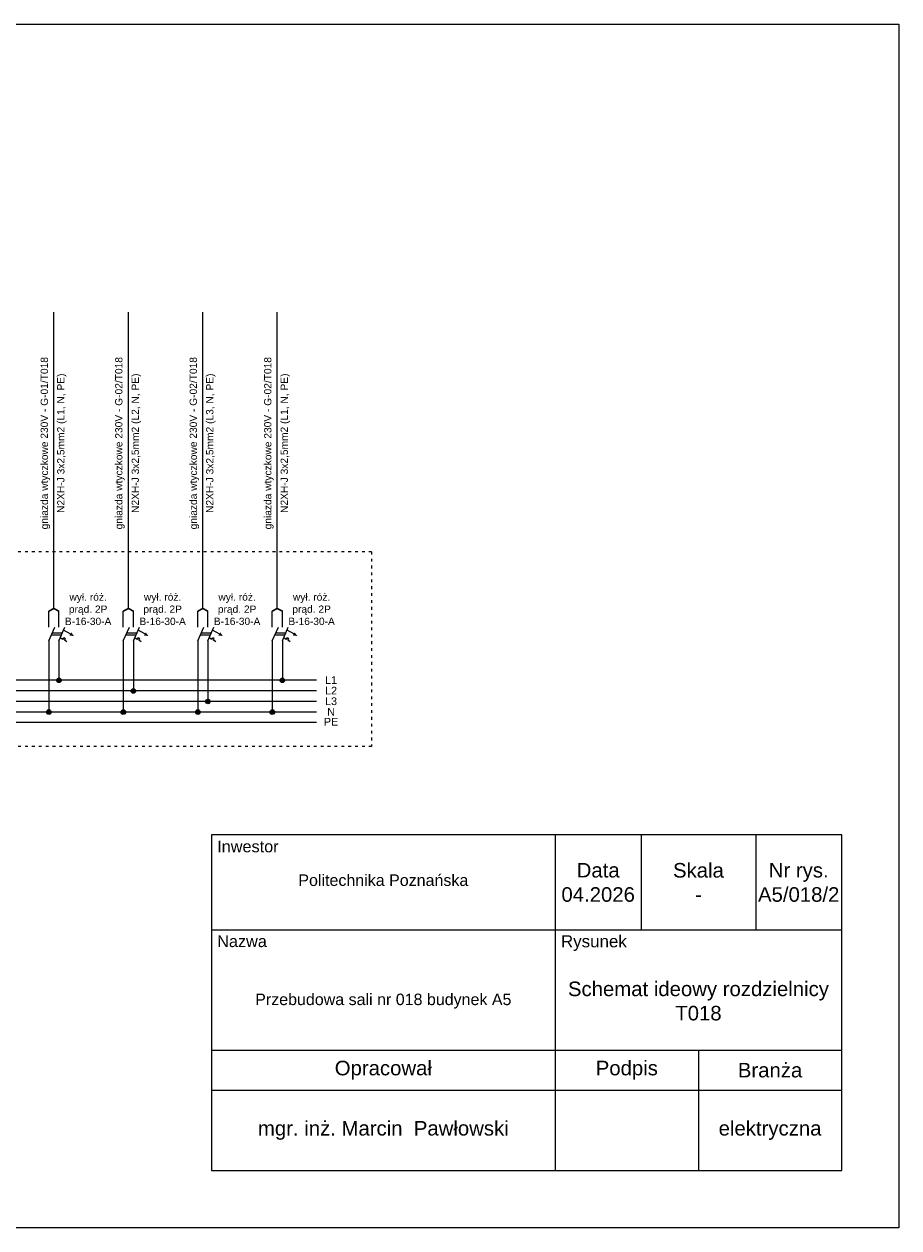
# Model space of a CAD drawing. Header units: millimetres. Extents: x 17842 to 101027, y -6186 to 35801.
# Tile 14 of 14: x 73530 to 81165, y -4099 to 6401. Entities that reach past the tile are written whole.
import ezdxf
from ezdxf.enums import TextEntityAlignment as Align

# ---------------------------------------------------------------- set-up
doc = ezdxf.new("R2010")
doc.units = ezdxf.units.MM
doc.linetypes.add('ACAD_ISO03W100', pattern=[30, 12, -18])
doc.layers.add('Elektryka', color=5, linetype='Continuous', lineweight=30)
doc.layers.add('Rysunek', color=1, linetype='Continuous', lineweight=13)
doc.styles.add('ARIAL', font='arial.ttf')

msp = doc.modelspace()

# ---------------------------------------------------------------- hatches: boundary and pattern name
at = {"layer": 'Rysunek'}
h = msp.add_hatch(color=256, dxfattribs=at)
edge = h.paths.add_edge_path()
edge.add_arc((73834, 677), 19.9, 0, 360)
h = msp.add_hatch(color=256, dxfattribs=at)
edge = h.paths.add_edge_path()
edge.add_arc((75784, 677), 19.9, 0, 360)
h = msp.add_hatch(color=256, dxfattribs=at)
edge = h.paths.add_edge_path()
edge.add_arc((74484, 584), 19.9, 0, 360)
h = msp.add_hatch(color=256, dxfattribs=at)
edge = h.paths.add_edge_path()
edge.add_arc((73746, 400), 19.9, 0, 360)
h = msp.add_hatch(color=256, dxfattribs=at)
edge = h.paths.add_edge_path()
edge.add_arc((74396, 400), 19.9, 0, 360)
h = msp.add_hatch(color=256, dxfattribs=at)
edge = h.paths.add_edge_path()
edge.add_arc((75046, 400), 19.9, 0, 360)
h = msp.add_hatch(color=256, dxfattribs=at)
edge = h.paths.add_edge_path()
edge.add_arc((75134, 492), 19.9, 0, 360)
h = msp.add_hatch(color=256, dxfattribs=at)
edge = h.paths.add_edge_path()
edge.add_arc((75696, 400), 19.9, 0, 360)

# ---------------------------------------------------------------- linework, layer by layer
for p, q in [((66315, 6401), (81165, 6401)), ((81165, 6401), (81165, -4099)), ((81165, -4099), (66315, -4099))]:
    msp.add_line(p, q)
at = {"color": 7, "linetype": 'Continuous'}
for points in [[(80665, -672), (75165, -672), (75165, -3599)], [(78165, -672), (78165, -3599)], [(78915, -672), (78915, -1499)], [(79915, -672), (79915, -1499)], [(80665, -3599), (80665, -672)], [(75165, -1499), (80665, -1499)], [(75165, -2549), (80665, -2549)], [(79415, -2549), (79415, -3599)], [(75165, -2899), (80665, -2899)], [(75165, -3599), (80665, -3599)]]:
    msp.add_lwpolyline(points, dxfattribs=at)
at = {"layer": 'Elektryka'}
for p, q in [((73790, 1303), (73746, 1280)), ((73834, 1280), (73790, 1303)), ((74440, 1303), (74396, 1280)), ((74484, 1280), (74440, 1303)), ((75090, 1303), (75046, 1280)), ((75134, 1280), (75090, 1303)), ((75740, 1303), (75696, 1280)), ((75784, 1280), (75740, 1303))]:
    msp.add_line(p, q, dxfattribs=at)
at = {"layer": 'Rysunek'}
for p, q in [((73790, 1303), (73790, 3887)), ((74440, 1303), (74440, 3887)), ((75090, 1303), (75090, 3887)), ((75740, 1303), (75740, 3887)), ((73746, 1140), (73746, 1280)), ((73834, 1140), (73834, 1280)), ((74396, 1140), (74396, 1280)), ((74484, 1140), (74484, 1280)), ((75046, 1140), (75046, 1280)), ((75134, 1140), (75134, 1280)), ((75696, 1140), (75696, 1280)), ((75784, 1140), (75784, 1280)), ((73770, 1074), (73858, 1074)), ((73777, 1090), (73865, 1090)), ((73933, 1082), (73875, 1115)), ((74420, 1074), (74508, 1074)), ((74427, 1090), (74515, 1090)), ((74583, 1082), (74525, 1115)), ((75070, 1074), (75158, 1074)), ((75077, 1090), (75165, 1090)), ((75233, 1082), (75175, 1115)), ((75720, 1074), (75808, 1074)), ((75727, 1090), (75815, 1090)), ((75883, 1082), (75825, 1115)), ((73746, 1020), (73746, 400)), ((73834, 1020), (73834, 677)), ((73868, 1034), (73846, 1047)), ((73868, 1034), (73876, 1048)), ((73890, 1040), (73876, 1048)), ((73882, 1026), (73890, 1040)), ((73903, 1014), (73882, 1026)), ((74396, 1020), (74396, 400)), ((74484, 1020), (74484, 584)), ((74518, 1034), (74496, 1047)), ((74518, 1034), (74526, 1048)), ((74540, 1040), (74526, 1048)), ((74532, 1026), (74540, 1040)), ((74553, 1014), (74532, 1026)), ((75046, 1020), (75046, 400)), ((75134, 1020), (75134, 492)), ((75168, 1034), (75146, 1047)), ((75168, 1034), (75176, 1048)), ((75190, 1040), (75176, 1048)), ((75182, 1026), (75190, 1040)), ((75203, 1014), (75182, 1026)), ((75696, 1020), (75696, 400)), ((75784, 1020), (75784, 677)), ((75818, 1034), (75796, 1047)), ((75818, 1034), (75826, 1048)), ((75840, 1040), (75826, 1048)), ((75832, 1026), (75840, 1040)), ((75853, 1014), (75832, 1026)), ((76081, 677), (71812, 677)), ((76081, 584), (71812, 584)), ((76081, 492), (71812, 492)), ((76081, 400), (71812, 400)), ((76081, 310), (68090, 310))]:
    msp.add_line(p, q, dxfattribs=at)
at = {"layer": 'Rysunek', "linetype": 'ACAD_ISO03W100', "ltscale": 2}
for p, q in [((76563, 1797), (69337, 1797)), ((76563, 1797), (76563, 99)), ((76563, 99), (69337, 99))]:
    msp.add_line(p, q, dxfattribs=at)
at = {"layer": 'Rysunek', "color": 5}
for p, q in [((73746, 1020), (73799, 1140)), ((73834, 1020), (73886, 1140)), ((74396, 1020), (74449, 1140)), ((74484, 1020), (74536, 1140)), ((75046, 1020), (75099, 1140)), ((75134, 1020), (75186, 1140)), ((75696, 1020), (75749, 1140)), ((75784, 1020), (75836, 1140))]:
    msp.add_line(p, q, dxfattribs=at)
at = {"layer": 'Rysunek'}
for points in [[(73965, 1063, 0, 31.8, 0), (73933, 1082, 0, 0, 0)], [(74615, 1063, 0, 31.8, 0), (74583, 1082, 0, 0, 0)], [(75265, 1063, 0, 31.8, 0), (75233, 1082, 0, 0, 0)], [(75915, 1063, 0, 31.8, 0), (75883, 1082, 0, 0, 0)]]:
    msp.add_lwpolyline(points, format="xyseb", dxfattribs=at)
for centre in [(73834, 677), (75784, 677), (74484, 584), (73746, 400), (74396, 400), (75046, 400), (75134, 492), (75696, 400)]:
    msp.add_circle(centre, 19.9, dxfattribs=at)

# ---------------------------------------------------------------- texts
at = {"color": 7, "style": 'ARIAL'}
for s, height, p in [('Inwestor', 101.6, (75215, -772)), ('Nazwa', 101.6, (75215, -1599)), ('Rysunek', 105.8, (78215, -1599))]:
    msp.add_text(s, height=height, dxfattribs=at).set_placement(p, align=Align.MIDDLE_LEFT)
at = {"attachment_point": 5, "style": 'ARIAL'}
for s, insert, char_height, width in [('Data\\P04.2026', (78540, -1086), 127, 750), ('Skala\\P-', (79415, -1086), 127, 1000), ('Nr rys.\\PA5/018/2', (80290, -1086), 127, 750), ('Politechnika Poznańska', (76665, -1067), 100, 3000), ('Schemat ideowy rozdzielnicy T018', (79415, -2121), 127, 2500), ('Przebudowa sali nr 018 budynek A5', (76665, -2121), 100, 3000), ('Opracował', (76665, -2724), 127, 3000), ('Podpis', (78790, -2724), 127, 1250), ('Bran{\\fArial|b0|i0|c238|p34;ża}', (80040, -2724), 127, 1250), ('mgr. in{\\fArial|b0|i0|c238|p34;ż. Marcin  Pawłowski}', (76665, -3249), 127, 3000), ('{\\fArial|b0|i0|c238|p34;elektryczna}', (80040, -3249), 127, 1250)]:
    msp.add_mtext(s, dxfattribs=dict(at, insert=insert, char_height=char_height, width=width))
at = {"layer": 'Rysunek', "char_height": 63.68, "attachment_point": 5, "rotation": 90, "style": 'ARIAL'}
for s, insert, width in [('gniazda wtyczkowe 230V - {\\fArial|b0|i0|c238|p34;G-01/T018}', (73716, 2745), 1521.27), ('gniazda wtyczkowe 230V - {\\fArial|b0|i0|c238|p34;G-02/T018}', (74366, 2745), 1521.27), ('gniazda wtyczkowe 230V - {\\fArial|b0|i0|c238|p34;G-02/T018}', (75016, 2745), 1521.27), ('gniazda wtyczkowe 230V - {\\fArial|b0|i0|c238|p34;G-02/T018}', (75666, 2745), 1521.27), ('N2XH-J 3x2,5mm2 (L1, N, PE)', (73860, 2745), 1247.51), ('N2XH-J 3x2,5mm2 (L2, N, PE)', (74510, 2745), 1247.51), ('N2XH-J 3x2,5mm2 (L3, N, PE)', (75160, 2745), 1247.51), ('N2XH-J 3x2,5mm2 (L1, N, PE)', (75810, 2745), 1247.51)]:
    msp.add_mtext(s, dxfattribs=dict(at, insert=insert, width=width))
at = {"layer": 'Rysunek', "attachment_point": 5, "style": 'ARIAL'}
for s, insert, char_height, width in [('wył. róż. prąd. 2P\\PB-16-30-A', (74089, 1297), 63.68, 492.73), ('wył. róż. prąd. 2P\\PB-16-30-A', (74739, 1297), 63.68, 492.73), ('wył. róż. prąd. 2P\\PB-16-30-A', (75389, 1297), 63.68, 492.73), ('wył. róż. prąd. 2P\\PB-16-30-A', (76039, 1297), 63.68, 492.73), ('{\\fArial|b0|i0|c0|p34;L1}', (76209, 679), 66.98, 179.42), ('{\\fArial|b0|i0|c0|p34;L2}', (76209, 587), 66.98, 179.42), ('{\\fArial|b0|i0|c0|p34;L3}', (76209, 494), 66.98, 179.42), ('{\\fArial|b0|i0|c0|p34;N}', (76209, 402), 66.98, 179.42), ('{\\fArial|b0|i0|c0|p34;PE}', (76209, 316), 66.98, 179.42)]:
    msp.add_mtext(s, dxfattribs=dict(at, insert=insert, char_height=char_height, width=width))

doc.saveas('drawing.dxf')
